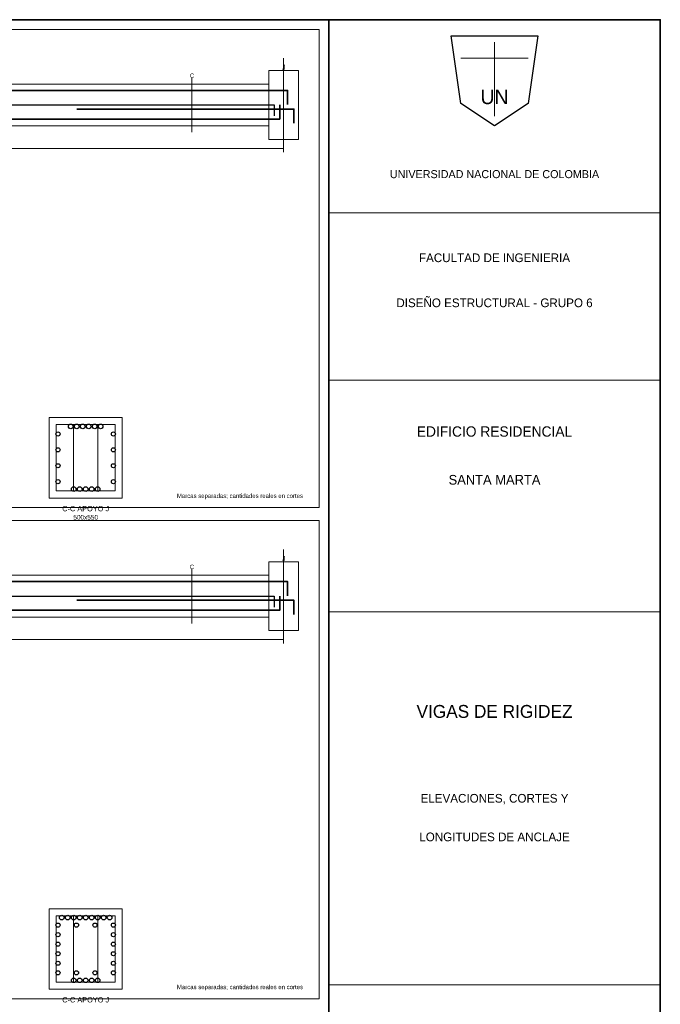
# Model space of a CAD drawing. Header units: millimetres. Extents: x 7 to 700, y 7 to 493.
# Tile 7 of 7: x 501 to 700, y 187 to 493. Entities that reach past the tile are written whole.
import ezdxf
from ezdxf.enums import TextEntityAlignment as Align

# ---------------------------------------------------------------- set-up
doc = ezdxf.new("R2010")
doc.units = ezdxf.units.MM
for name, color, linetype in [('APOYOS', 4, 'Continuous'), ('CONTORNO', 7, 'Continuous'), ('CORTE', 7, 'Continuous'), ('COTAS', 3, 'Continuous'), ('EJES', 8, 'Continuous'), ('ESTRIBOS', 7, 'Continuous'), ('GUIA', 9, 'Continuous'), ('M1_SUP_CONT', 5, 'Continuous'), ('M3_SUP_DER', 2, 'Continuous'), ('M4_INF_CONT', 1, 'Continuous'), ('M5_TORSION', 30, 'Continuous'), ('MARCO', 7, 'Continuous'), ('ROTULO', 7, 'Continuous'), ('TEXTO', 7, 'Continuous')]:
    doc.layers.add(name, color=color, linetype=linetype)

msp = doc.modelspace()

# ---------------------------------------------------------------- linework, layer by layer
at = {"layer": 'APOYOS', "color": 4, "lineweight": 18}
for points in [[(578.4, 455.8), (587.6, 455.8), (587.6, 477.2), (578.4, 477.2)], [(578.4, 303.13), (587.6, 303.13), (587.6, 324.53), (578.4, 324.53)]]:
    msp.add_lwpolyline(points, close=True, dxfattribs=at)
at = {"layer": 'CONTORNO', "color": 7, "lineweight": 18}
for points in [[(339.6, 460), (578.4, 460), (578.4, 473), (339.6, 473)], [(339.6, 307.33), (578.4, 307.33), (578.4, 320.33), (339.6, 320.33)]]:
    msp.add_lwpolyline(points, close=True, dxfattribs=at)
at = {"layer": 'CORTE', "color": 7, "lineweight": 9}
for p, q in [((554.52, 458), (554.52, 475)), ((554.52, 305.33), (554.52, 322.33))]:
    msp.add_line(p, q, dxfattribs=at)
at = {"layer": 'CORTE', "color": 7, "lineweight": 20}
for points in [[(510.14, 344.33), (532.86, 344.33), (532.86, 369.33), (510.14, 369.33)], [(510.14, 191.67), (532.86, 191.67), (532.86, 216.67), (510.14, 216.67)]]:
    msp.add_lwpolyline(points, close=True, dxfattribs=at)
at = {"layer": 'COTAS', "color": 3, "lineweight": 15}
for p, q in [((335, 453), (583, 453)), ((583, 451.8), (583, 454.2)), ((335, 300.33), (583, 300.33)), ((583, 299.13), (583, 301.53))]:
    msp.add_line(p, q, dxfattribs=at)
at = {"layer": 'EJES', "color": 8, "lineweight": 9}
for p, q in [((583, 454), (583, 481)), ((583, 301.33), (583, 328.33))]:
    msp.add_line(p, q, dxfattribs=at)
at = {"layer": 'ESTRIBOS', "color": 7, "lineweight": 15}
for p, q in [((517.71, 346.53), (517.71, 367.13)), ((525.29, 346.53), (525.29, 367.13)), ((517.71, 193.87), (517.71, 214.47)), ((525.29, 193.87), (525.29, 214.47))]:
    msp.add_line(p, q, dxfattribs=at)
at = {"layer": 'ESTRIBOS', "color": 7, "lineweight": 18}
for points in [[(512.34, 346.53), (530.66, 346.53), (530.66, 367.13), (512.34, 367.13)], [(512.34, 193.87), (530.66, 193.87), (530.66, 214.47), (512.34, 214.47)]]:
    msp.add_lwpolyline(points, close=True, dxfattribs=at)
at = {"layer": 'GUIA', "color": 9, "lineweight": 9}
for points in [[(304, 341.33), (594, 341.33), (594, 490), (304, 490)], [(304, 188.67), (594, 188.67), (594, 337.33), (304, 337.33)]]:
    msp.add_lwpolyline(points, close=True, dxfattribs=at)
at = {"layer": 'M1_SUP_CONT', "color": 5, "lineweight": 35}
for points in [[(333.8, 466.6), (333.8, 471), (584.2, 471), (584.2, 466.6)], [(333.8, 313.93), (333.8, 318.33), (584.2, 318.33), (584.2, 313.93)]]:
    msp.add_lwpolyline(points, dxfattribs=at)
at = {"layer": 'M1_SUP_CONT', "color": 5}
for centre in [(516.85, 366.58), (518.71, 366.58), (520.57, 366.58), (522.43, 366.58), (524.29, 366.58), (526.15, 366.58), (514.06, 213.91), (515.92, 213.91), (517.78, 213.91), (519.64, 213.91), (521.5, 213.91), (523.36, 213.91), (525.22, 213.91), (527.08, 213.91), (528.94, 213.91)]:
    msp.add_circle(centre, 0.72, dxfattribs=at)
at = {"layer": 'M3_SUP_DER', "color": 2, "lineweight": 35}
for points in [[(518.7, 465.2), (586.2, 465.2), (586.2, 460.8)], [(518.7, 312.53), (586.2, 312.53), (586.2, 308.13)]]:
    msp.add_lwpolyline(points, dxfattribs=at)
at = {"layer": 'M4_INF_CONT', "color": 1, "lineweight": 35}
for points in [[(336.2, 466.5), (336.2, 462.1), (581.8, 462.1), (581.8, 466.5)], [(336.2, 313.83), (336.2, 309.43), (581.8, 309.43), (581.8, 313.83)]]:
    msp.add_lwpolyline(points, dxfattribs=at)
at = {"layer": 'M4_INF_CONT', "color": 1}
for centre in [(517.78, 347.09), (519.64, 347.09), (521.5, 347.09), (523.36, 347.09), (525.22, 347.09), (517.78, 194.42), (519.64, 194.42), (521.5, 194.42), (523.36, 194.42), (525.22, 194.42)]:
    msp.add_circle(centre, 0.72, dxfattribs=at)
at = {"layer": 'M5_TORSION', "color": 30, "lineweight": 30}
for points in [[(338, 463.1), (338, 466.5), (580, 466.5), (580, 463.1)], [(338, 310.43), (338, 313.83), (580, 313.83), (580, 310.43)]]:
    msp.add_lwpolyline(points, dxfattribs=at)
at = {"layer": 'M5_TORSION', "color": 30}
for centre in [(512.89, 364.24), (530.11, 364.24), (512.89, 359.3), (530.11, 359.3), (512.89, 354.36), (530.11, 354.36), (512.89, 349.42), (530.11, 349.42), (512.89, 211.58), (518.63, 211.58), (524.37, 211.58), (530.11, 211.58), (512.89, 208.61), (530.11, 208.61), (512.89, 205.65), (530.11, 205.65), (512.89, 202.68), (530.11, 202.68), (512.89, 199.72), (530.11, 199.72), (512.89, 196.76), (518.63, 196.76), (524.37, 196.76), (530.11, 196.76)]:
    msp.add_circle(centre, 0.64, dxfattribs=at)
at = {"layer": 'MARCO', "color": 7, "lineweight": 35}
msp.add_line((597, 7), (597, 493), dxfattribs=at)
for points in [[(7, 7), (700, 7), (700, 493), (7, 493)], [(597, 7), (700, 7), (700, 493), (597, 493)]]:
    msp.add_lwpolyline(points, close=True, dxfattribs=at)
at = {"layer": 'ROTULO', "color": 7, "lineweight": 18}
for p, q in [((648.5, 486), (648.5, 463)), ((638, 481), (659, 481)), ((597, 433), (700, 433)), ((597, 381), (700, 381)), ((597, 309), (700, 309)), ((597, 193), (700, 193))]:
    msp.add_line(p, q, dxfattribs=at)
at = {"layer": 'ROTULO', "color": 7, "lineweight": 25}
msp.add_lwpolyline([(635, 488), (662, 488), (659, 467), (648.5, 460), (638, 467)], close=True, dxfattribs=at)

# ---------------------------------------------------------------- texts
at = {"layer": 'CORTE', "color": 7}
for p in [(554.52, 475.6), (554.52, 322.93)]:
    msp.add_text('C', height=1.35, dxfattribs=at).set_placement(p, align=Align.MIDDLE_CENTER)
at = {"layer": 'EJES', "color": 8}
for p in [(583, 478.2), (583, 325.53)]:
    msp.add_text('J', height=1.6, dxfattribs=at).set_placement(p, align=Align.MIDDLE_CENTER)
at = {"layer": 'ROTULO', "color": 7}
for s, height, p in [('UN', 4.5, (648.5, 469)), ('UNIVERSIDAD NACIONAL DE COLOMBIA', 2.5, (648.5, 445)), ('FACULTAD DE INGENIERIA', 2.7, (648.5, 419)), ('DISEÑO ESTRUCTURAL - GRUPO 6', 2.7, (648.5, 405)), ('EDIFICIO RESIDENCIAL', 3.2, (648.5, 365)), ('SANTA MARTA', 3, (648.5, 350)), ('VIGAS DE RIGIDEZ', 4, (648.5, 278)), ('ELEVACIONES, CORTES Y', 2.7, (648.5, 251)), ('LONGITUDES DE ANCLAJE', 2.7, (648.5, 239))]:
    msp.add_text(s, height=height, dxfattribs=at).set_placement(p, align=Align.MIDDLE_CENTER)
at = {"layer": 'TEXTO', "color": 3}
for p in [(589, 344.33), (589, 191.67)]:
    msp.add_text('Marcas separadas; cantidades reales en cortes', height=1.35, dxfattribs=at).set_placement(p, align=Align.RIGHT)
at = {"layer": 'TEXTO', "color": 7}
for s, height, p in [('C-C APOYO J', 1.65, (521.5, 341.03)), ('500x550', 1.45, (521.5, 338.33)), ('C-C APOYO J', 1.65, (521.5, 188.37))]:
    msp.add_text(s, height=height, dxfattribs=at).set_placement(p, align=Align.MIDDLE_CENTER)

doc.saveas('drawing.dxf')
